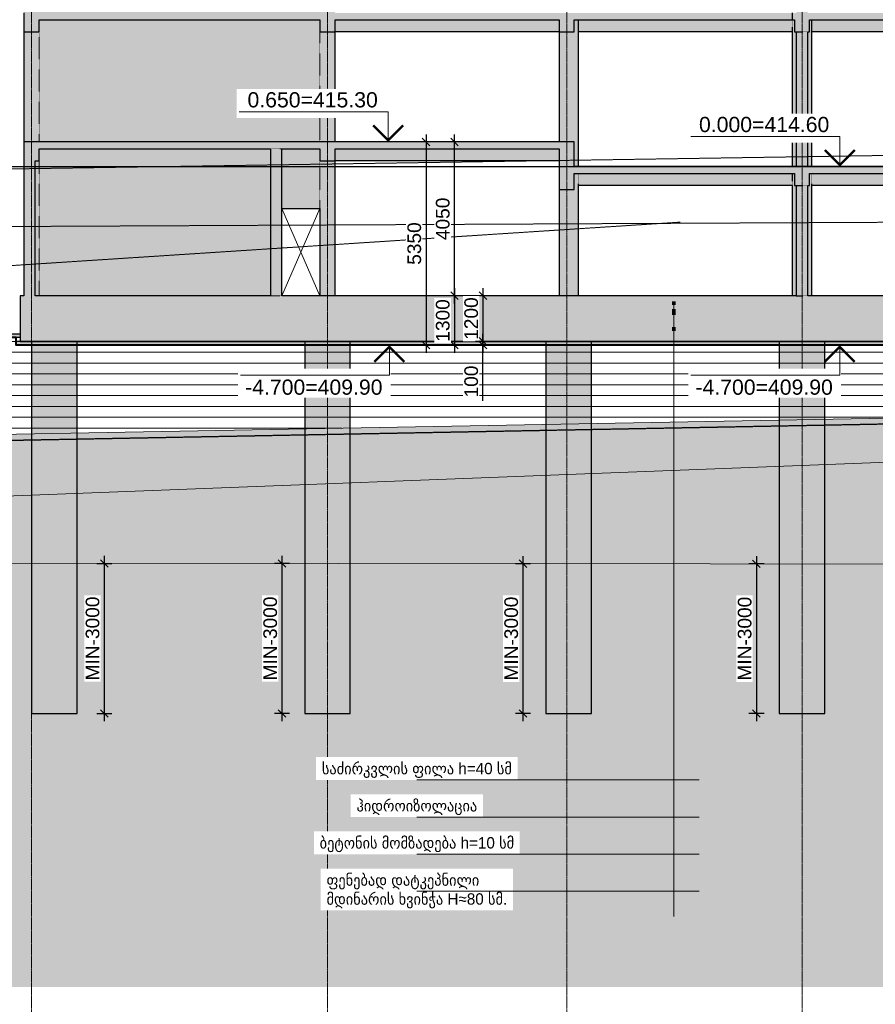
# Model space of a CAD drawing. Header units: millimetres. Extents: x -244621 to 957993, y -212233 to 286163.
# Tile 39 of 47: x 720829 to 743370, y -21307 to 4620. Entities that reach past the tile are written whole.
import ezdxf
from ezdxf.enums import TextEntityAlignment as Align

# ---------------------------------------------------------------- set-up
doc = ezdxf.new("R2010")
doc.units = ezdxf.units.MM
doc.set_wipeout_variables(frame=1)
for name, pattern in [('DASHED', [19.05, 12.7, -6.35]), ('Section-Section_Pit_A_B1$0$Grid Line', [22.225, 12.7, -3.175, 3.175, -3.175]), ('Section-Section_Pit_A_B1$0$Hidden 1_5', [2.2, 1.5, -0.7])]:
    doc.linetypes.add(name, pattern=pattern)
doc.layers.get('Defpoints').update_dxf_attribs({"color": 6})
for name, color, linetype, lineweight in [('S - Armireba Musha', 7, 'Continuous', 40), ('S - DIM', 7, 'Continuous', 5), ('S - HATCH', 252, 'Continuous', 5), ('S - LAIN', 7, 'Continuous', 5), ('S - LINE', 7, 'Continuous', 15), ('S - SLAB', 7, 'Continuous', 30), ('S - TEXT', 7, 'Continuous', 9), ('Section-Section_Pit_A_B1$0$A-200-M_WALL_EXT', 7, 'Continuous', 30), ('Section-Section_Pit_A_B1$0$A-200-M_WALL_PAT', 7, 'Continuous', 30), ('Section-Section_Pit_A_B1$0$A-200-MH_WALL', 7, 'Section-Section_Pit_A_B1$0$Hidden 1_5', 5), ('Section-Section_Pit_A_B1$0$A-230-H-FLOOR', 7, 'Continuous', 30), ('Section-Section_Pit_A_B1$0$A-230-M_FLOOR', 7, 'Continuous', 30), ('Section-Section_Pit_A_B1$0$A-325-M_DOOR', 7, 'Continuous', 5), ('Section-Section_Pit_A_B1$0$S-160-M_FOUND', 7, 'Continuous', 30), ('Section-Section_Pit_A_B1$0$S-280-M_COLUMN main', 7, 'Continuous', 30), ('Section-Section_Pit_A_B1$0$S-280-M_STRUCT_FRAME', 7, 'Continuous', 30), ('Section-Section_Pit_A_B1$0$S-280-M_STRUCT_FRAME 0', 7, 'Continuous', 30), ('Section-Section_Pit_A_B1$0$S-280-M_STRUCT_FRAME 4', 7, 'Section-Section_Pit_A_B1$0$Hidden 1_5', 5), ('Section-Section_Pit_A_B1$0$S-280-MH_COLUMN hid lin', 7, 'Section-Section_Pit_A_B1$0$Hidden 1_5', 30), ('Section-Section_Pit_A_B1$0$Z-030-M_GRID', 7, 'Continuous', 5)]:
    doc.layers.add(name, color=color, linetype=linetype, lineweight=lineweight)
doc.layers.add('S - WATER', color=7, linetype='DASHED', lineweight=20, true_color=0x0216de)
doc.styles.add('Cubicon', font='Cubicon.ttf')
doc.styles.get("Standard").update_dxf_attribs({"font": 'arial.ttf'})
doc.styles.add('Text_S2', font='Cubicon.ttf')
doc.dimstyles.new('CUB-M-100', dxfattribs={"dimscale": 100, "dimtxt": 1.8, "dimasz": 1.5, "dimexe": 1.5, "dimexo": 2, "dimgap": 1, "dimtad": 0, "dimdec": 0, "dimzin": 3, "dimdsep": 46, "dimtxsty": 'Cubicon', "dimblk": 'OBLIQUE', "dimcen": 1.5, "dimdle": 1, "dimazin": 2, "dimtfac": 0.75, "dimtdec": 0, "dimtmove": 0, "dimatfit": 3, "dimldrblk": 'SMALL', "dimfxl": 1, "dimtolj": 1, "dimtzin": 0, "dimlwd": -1, "dimlwe": -1, "dimarcsym": 0})
doc.dimstyles.new('SPDS 200', dxfattribs={"dimscale": 200, "dimtxt": 1.8, "dimasz": 1, "dimexe": 1, "dimexo": 0.625, "dimtad": 1, "dimdec": 0, "dimrnd": 0.001, "dimtxsty": 'Standard', "dimblk": 'OBLIQUE', "dimcen": 2.5, "dimdle": 1, "dimadec": 0, "dimazin": 2, "dimtfac": 0.75, "dimtdec": 0, "dimtmove": 1, "dimatfit": 3, "dimldrblk": 'OBLIQUE', "dimfxl": 1, "dimfxlon": 1, "dimtolj": 1, "dimarcsym": 0})

# ---------------------------------------------------------------- blocks, each defined once
blk = doc.blocks.new('Section-Section_Pit_A_B1$0$00_CUB_DR_XX ღიობი - B1_1000X2300_USED-3070146-Section_Pit_A_B1')
at = {"layer": 'Section-Section_Pit_A_B1$0$A-325-M_DOOR'}
for p, q in [((7600, -1100), (6600, -3400)), ((6600, -1100), (7600, -3400))]:
    blk.add_line(p, q, dxfattribs=at)
blk = doc.blocks.new('Section-Section_Pit_A_B1')
at = {"layer": 'Section-Section_Pit_A_B1$0$A-200-M_WALL_EXT', "true_color": 0xd8d8d8}
h = blk.add_hatch(color=254, dxfattribs=at)
h.paths.add_polyline_path([(100, -3400), (6300, -3400), (6300, 150), (100, 150), (100, -3358.2)])
h.paths.add_polyline_path([(7600, -3400), (8000, -3400), (8000, 150), (6600, 150), (6600, -1100), (7600, -1100), (7600, -3358.2)])
h.paths.add_polyline_path([(6300, 650), (8000, 650), (8000, 3550), (-200, 3550), (-200, 650), (4076.2, 650)])
h.paths.add_polyline_path([(200, 4050), (8000, 4050), (8000, 6800), (-200, 6800), (-200, 4050)])
h.paths.add_polyline_path([(5900, 7300), (8000, 7300), (8000, 10050), (-200, 10050), (-200, 7300), (4076.2, 7300)])
h.paths.add_polyline_path([(6450, 10550), (8000, 10550), (8000, 13300), (-200, 13300), (-200, 10550), (5900, 10550)])
h.paths.add_polyline_path([(200, 13800), (8000, 13800), (8000, 16550), (-200, 16550), (-200, 13800)])
h.paths.add_polyline_path([(-200, 17050), (8000, 17050), (8000, 19800), (-200, 19800)])
h.paths.add_polyline_path([(8000, 20300), (8000, 23050), (-200, 23050), (-200, 20300), (6450, 20300)])
h.paths.add_polyline_path([(4076.2, 23550), (8000, 23550), (8000, 26300), (-200, 26300), (-200, 23550), (520, 23550)])
h.paths.add_polyline_path([(200, 26800), (8000, 26800), (8000, 29550), (-200, 29550), (-200, 26800)])
h.paths.add_polyline_path([(8000, 30050), (8000, 31839.4), (-200, 31839.4), (-200, 30050), (6450, 30050)])
at = {"layer": 'Section-Section_Pit_A_B1$0$A-200-M_WALL_PAT', "true_color": 0xa4a4a4}
h = blk.add_hatch(color=253, dxfattribs=at)
h.paths.add_polyline_path([(20150, -3400), (20450, -3400), (20450, -500), (20150, -500), (20150, -3358.2)])
h.paths.add_polyline_path([(20450, 0), (20450, 3550), (20150, 3550), (20150, 0)])
h.paths.add_polyline_path([(20450, 4050), (20450, 6800), (20150, 6800), (20150, 4050)])
h.paths.add_polyline_path([(20150, 7300), (20450, 7300), (20450, 10050), (20150, 10050), (20150, 8519.2)])
h.paths.add_polyline_path([(20450, 10550), (20450, 13300), (20150, 13300), (20150, 10550)])
h.paths.add_polyline_path([(20450, 13800), (20450, 16550), (20150, 16550), (20150, 13800)])
h.paths.add_polyline_path([(20150, 17050), (20450, 17050), (20450, 19800), (20150, 19800), (20150, 17427.2)])
h.paths.add_polyline_path([(20150, 20300), (20450, 20300), (20450, 23050), (20150, 23050), (20150, 20396.6)])
h.paths.add_polyline_path([(20150, 23550), (20450, 23550), (20450, 26300), (20150, 26300)])
h.paths.add_polyline_path([(20150, 26800), (20450, 26800), (20450, 29550), (20150, 29550), (20150, 29304.6)])
h.paths.add_polyline_path([(20450, 30050), (20450, 31836.1), (20326.7, 31589.4), (20150, 31942.8), (20150, 30050)])
for points in [[(6600, -3400), (6600, 470), (6300, 470), (6300, -3400)], [(100, -3400), (100, 150), (-200, 150), (-200, -3400)]]:
    blk.add_hatch(color=253, dxfattribs=at).paths.add_polyline_path(points)
at = {"layer": 'Section-Section_Pit_A_B1$0$A-230-H-FLOOR', "true_color": 0xa4a4a4}
for points in [[(-200, 3870), (41600, 3870), (41600, 4050), (-200, 4050)], [(14300, 470), (14300, 650), (-200, 650), (-200, 470), (11188.5, 470)], [(25413.1, -180), (40800, -180), (40800, 0), (13900, 0), (13900, -180), (20450, -180)], [(41400, -4600), (41400, -3400), (-300, -3400), (-300, -4600), (40526.7, -4600)]]:
    blk.add_hatch(color=253, dxfattribs=at).paths.add_polyline_path(points)
at = {"layer": 'Section-Section_Pit_A_B1$0$S-280-M_COLUMN main', "true_color": 0xd8d8d8}
for points in [[(14400, 0), (14400, 3550), (13900, 3550), (13900, 650), (14300, 650), (14300, 0)], [(14400, -3400), (14400, -500), (14300, -500), (14300, -600), (13900, -600), (13900, -3400)], [(600, -14400), (600, -4600), (0, -4600), (0, -14400), (514.6, -14400)], [(600, -14400), (1200, -14400), (1200, -4600), (600, -4600), (600, -9296.9)], [(7800, -14400), (7800, -4600), (7200, -4600), (7200, -14400), (7714.6, -14400)], [(7800, -14400), (8400, -14400), (8400, -4600), (7800, -4600), (7800, -9296.9)], [(14150, -14400), (14150, -4600), (13550, -4600), (13550, -14400), (14064.6, -14400)], [(14150, -14400), (14750, -14400), (14750, -4600), (14150, -4600), (14150, -9296.9)], [(20300, -14400), (20300, -4600), (19700, -4600), (19700, -14400), (20214.6, -14400)], [(20300, -14400), (20900, -14400), (20900, -4600), (20300, -4600), (20300, -9296.9)]]:
    blk.add_hatch(color=254, dxfattribs=at).paths.add_polyline_path(points)
h = blk.add_hatch(color=254, dxfattribs=at)
h.paths.add_polyline_path([(20450, 0), (20550, 0), (20550, 3550), (20450, 3550), (20450, 2580.5)])
h.paths.add_polyline_path([(20100, 0), (20150, 0), (20150, 3550), (20050, 3550), (20050, 0)])
h = blk.add_hatch(color=254, dxfattribs=at)
h.paths.add_polyline_path([(20050, -3400), (20150, -3400), (20150, -500), (20050, -500), (20050, -3358.2)])
h.paths.add_polyline_path([(20550, -3400), (20550, -500), (20450, -500), (20450, -3400)])
at = {"layer": 'Section-Section_Pit_A_B1$0$S-280-M_STRUCT_FRAME 0', "true_color": 0xa4a4a4}
for points in [[(200, 3550), (200, 3870), (-200, 3870), (-200, 3550)], [(8000, 3550), (8000, 3870), (7600, 3870), (7600, 3550)], [(14300, 3550), (14300, 3870), (13900, 3870), (13900, 3550)], [(20100, 3550), (20500, 3550), (20500, 3870), (20100, 3870)], [(100, 150), (200, 150), (200, 470), (-200, 470), (-200, 150)], [(7600, 150), (8000, 150), (8000, 470), (7600, 470)], [(20100, -500), (20500, -500), (20500, -180), (20100, -180)]]:
    blk.add_hatch(color=253, dxfattribs=at).paths.add_polyline_path(points)
at = {"layer": 'Section-Section_Pit_A_B1$0$S-280-M_STRUCT_FRAME 0', "true_color": 0xd8d8d8}
for points in [[(4076.2, 3550), (7600, 3550), (7600, 3870), (200, 3870), (200, 3550), (520, 3550)], [(8000, 150), (13900, 150), (13900, 470), (8000, 470)]]:
    blk.add_hatch(color=254, dxfattribs=at).paths.add_polyline_path(points)
h = blk.add_hatch(color=254, dxfattribs=at)
h.paths.add_polyline_path([(26700, 3550), (32600, 3550), (32600, 3870), (26700, 3870)])
h.paths.add_polyline_path([(11188.5, 3550), (13900, 3550), (13900, 3870), (8000, 3870), (8000, 3550)])
h.paths.add_polyline_path([(41400, 3550), (41400, 3870), (40800, 3870), (40800, 3550)])
h.paths.add_polyline_path([(40400, 3550), (40400, 3870), (33000, 3870), (33000, 3550), (39637.7, 3550)])
h.paths.add_polyline_path([(14300, 3550), (20100, 3550), (20100, 3870), (14300, 3870)])
h.paths.add_polyline_path([(20500, 3550), (26300, 3550), (26300, 3870), (20500, 3870)])
h = blk.add_hatch(color=254, dxfattribs=at)
h.paths.add_polyline_path([(7600, 150), (7600, 470), (6600, 470), (6600, 150)])
h.paths.add_polyline_path([(200, 150), (6300, 150), (6300, 470), (200, 470)])
at = {"layer": 'Section-Section_Pit_A_B1$0$S-280-M_STRUCT_FRAME 0', "true_color": 0xa4a4a4}
h = blk.add_hatch(color=253, dxfattribs=at)
h.paths.add_polyline_path([(13900, -600), (14300, -600), (14300, -180), (13900, -180)])
h.paths.add_polyline_path([(13900, 0), (14300, 0), (14300, 470), (13900, 470)])
at = {"layer": 'Section-Section_Pit_A_B1$0$S-280-M_STRUCT_FRAME 0', "true_color": 0xd8d8d8}
h = blk.add_hatch(color=254, dxfattribs=at)
h.paths.add_polyline_path([(39637.7, -500), (40400, -500), (40400, -180), (33000, -180), (33000, -500), (36081.5, -500)])
h.paths.add_polyline_path([(14400, -500), (20100, -500), (20100, -180), (14300, -180), (14300, -500)])
h.paths.add_polyline_path([(32600, -500), (32600, -180), (26700, -180), (26700, -500), (32525.4, -500)])
h.paths.add_polyline_path([(20550, -500), (26300, -500), (26300, -180), (20500, -180), (20500, -500)])
at = {"layer": 'Section-Section_Pit_A_B1$0$A-200-M_WALL_EXT'}
for p, q in [((-200, 3550), (-200, 650)), ((8000, 650), (8000, 3550)), ((20150, 3550), (20150, 0)), ((20450, 0), (20450, 3550)), ((6300, 470), (6300, -3400)), ((6600, -3400), (6600, 470)), ((-200, 150), (-200, -3400)), ((100, -3400), (100, 150)), ((8000, -3400), (8000, 150)), ((20150, -500), (20150, -3400)), ((20450, -3400), (20450, -500)), ((6600, -1100), (7600, -1100)), ((7600, -1100), (7600, -3400))]:
    blk.add_line(p, q, dxfattribs=at)
at = {"layer": 'Section-Section_Pit_A_B1$0$A-200-MH_WALL'}
for p, q in [((200, 3550), (200, 650)), ((7600, 650), (7600, 3550)), ((200, 150), (200, -3400)), ((7600, -1100), (7600, 150)), ((6600, -3400), (6300, -3400))]:
    blk.add_line(p, q, dxfattribs=at)
at = {"layer": 'Section-Section_Pit_A_B1$0$A-230-M_FLOOR'}
for p, q in [((-200, 4050), (-200, 3870)), ((200, 3870), (7600, 3870)), ((8000, 3870), (13900, 3870)), ((14300, 3870), (20100, 3870)), ((20500, 3870), (26300, 3870)), ((14300, 650), (-200, 650)), ((-200, 650), (-200, 470)), ((14300, 470), (14300, 650)), ((200, 470), (6300, 470)), ((6600, 470), (7600, 470)), ((8000, 470), (13900, 470)), ((13900, 0), (13900, -180)), ((40800, 0), (20450, 0)), ((20150, 0), (14300, 0)), ((14300, -180), (20100, -180)), ((20500, -180), (26300, -180))]:
    blk.add_line(p, q, dxfattribs=at)
at = {"layer": 'Section-Section_Pit_A_B1$0$S-160-M_FOUND'}
for p, q in [((-200, -3400), (-300, -3400)), ((-300, -3400), (-300, -4600)), ((6300, -3400), (100, -3400)), ((20150, -3400), (6600, -3400)), ((40500, -3400), (20450, -3400)), ((-300, -4600), (41400, -4600))]:
    blk.add_line(p, q, dxfattribs=at)
at = {"layer": 'Section-Section_Pit_A_B1$0$S-280-M_COLUMN main'}
for p, q in [((13900, 3550), (13900, 650)), ((14400, 3550), (14400, 0)), ((20050, 0), (20050, 3550)), ((20550, 3550), (20550, 0)), ((14400, -500), (14400, -3400)), ((20050, -3400), (20050, -500)), ((20550, -500), (20550, -3400)), ((13900, -600), (13900, -3400)), ((0, -4600), (0, -14400)), ((1200, -14400), (1200, -4600)), ((7200, -4600), (7200, -14400)), ((8400, -14400), (8400, -4600)), ((13550, -4600), (13550, -14400)), ((14750, -14400), (14750, -4600)), ((19700, -4600), (19700, -14400)), ((20900, -14400), (20900, -4600)), ((0, -14400), (600, -14400)), ((600, -14400), (1200, -14400)), ((7200, -14400), (7800, -14400)), ((7800, -14400), (8400, -14400)), ((13550, -14400), (14150, -14400)), ((14150, -14400), (14750, -14400)), ((19700, -14400), (20300, -14400)), ((20300, -14400), (20900, -14400))]:
    blk.add_line(p, q, dxfattribs=at)
at = {"layer": 'Section-Section_Pit_A_B1$0$S-280-M_STRUCT_FRAME'}
for p, q in [((-200, 3870), (-200, 3550)), ((200, 3550), (200, 3870)), ((7600, 3870), (7600, 3550)), ((8000, 3550), (8000, 3870)), ((13900, 3870), (13900, 3550)), ((14300, 3550), (14300, 3870)), ((20100, 3870), (20100, 3550)), ((20500, 3550), (20500, 3870)), ((-200, 3550), (200, 3550)), ((7600, 3550), (8000, 3550)), ((13900, 3550), (14300, 3550)), ((20100, 3550), (20150, 3550)), ((20450, 3550), (20500, 3550)), ((-200, 470), (-200, 150)), ((200, 150), (200, 470)), ((7600, 470), (7600, 150)), ((8000, 150), (8000, 470)), ((13900, 470), (13900, 0)), ((14300, 0), (14300, 470)), ((100, 150), (200, 150)), ((7600, 150), (8000, 150)), ((13900, -180), (13900, -600)), ((14300, -600), (14300, -180)), ((20100, -180), (20100, -500)), ((20500, -500), (20500, -180)), ((20100, -500), (20150, -500)), ((20450, -500), (20500, -500)), ((13900, -600), (14300, -600))]:
    blk.add_line(p, q, dxfattribs=at)
at = {"layer": 'Section-Section_Pit_A_B1$0$S-280-M_STRUCT_FRAME 0'}
for p, q in [((13900, 3550), (8000, 3550)), ((20050, 3550), (14400, 3550)), ((26200, 3550), (20550, 3550)), ((13900, 150), (8000, 150)), ((20050, -500), (14400, -500)), ((26200, -500), (20550, -500))]:
    blk.add_line(p, q, dxfattribs=at)
at = {"layer": 'Section-Section_Pit_A_B1$0$S-280-M_STRUCT_FRAME 4'}
blk.add_line((6300, 470), (6600, 470), dxfattribs=at)
at = {"layer": 'Section-Section_Pit_A_B1$0$S-280-MH_COLUMN hid lin'}
for p, q in [((20050, 3870), (20050, 4050)), ((14400, 3870), (14400, 3550)), ((20050, 3550), (20050, 3870)), ((20550, 3870), (20550, 3550)), ((20150, 3550), (20450, 3550)), ((20450, 0), (20150, 0)), ((14400, -180), (14400, -500)), ((20050, -500), (20050, -180)), ((20550, -180), (20550, -500)), ((20150, -500), (20450, -500)), ((20150, -3400), (20450, -3400))]:
    blk.add_line(p, q, dxfattribs=at)
at = {"layer": 'Section-Section_Pit_A_B1$0$Z-030-M_GRID', "linetype": 'Section-Section_Pit_A_B1$0$Grid Line'}
for p, q in [((0, -40000), (0, 33300)), ((7800, -40000), (7800, 33300)), ((14100, -40000), (14100, 33300)), ((20300, -40000), (20300, 33300))]:
    blk.add_line(p, q, dxfattribs=at)
at = {"layer": 'Section-Section_Pit_A_B1$0$A-325-M_DOOR'}
blk.add_blockref('Section-Section_Pit_A_B1$0$00_CUB_DR_XX ღიობი - B1_1000X2300_USED-3070146-Section_Pit_A_B1', (0, 0), dxfattribs=at)
blk = doc.blocks.new('*U50')
at = {"color": 0, "linetype": 'ByBlock', "lineweight": -2}
blk.add_line((-3, 0), (-11.03, 0), dxfattribs=at)
blk.add_lwpolyline([(-8.03, 0), (-8.03, 5), (-32.87, 5)], dxfattribs=at)
at = {"color": 0, "linetype": 'ByBlock', "lineweight": -2, "const_width": 0.4}
blk.add_lwpolyline([(-5.53, 2.78), (-8.03, 0.28), (-10.53, 2.78)], dxfattribs=at)
at = {"color": 0, "linetype": 'ByBlock', "lineweight": -2, "oblique": 15}
for tag, p in [('ОТМЕТКА', (-20.6, 7.02)), ('НТЕКСТ', (-19.28, 2.5))]:
    blk.add_attdef(tag, text='', height=3, dxfattribs=at).set_placement(p, align=Align.MIDDLE_CENTER)
blk = doc.blocks.new('*U16')
at = {"color": 0, "linetype": 'ByBlock', "lineweight": -2}
blk.add_line((-3, 0), (-11.03, 0), dxfattribs=at)
blk.add_lwpolyline([(-8.03, 0), (-8.03, -5), (-32.87, -5)], dxfattribs=at)
at = {"color": 0, "linetype": 'ByBlock', "lineweight": -2, "const_width": 0.4}
blk.add_lwpolyline([(-5.53, -2.78), (-8.03, -0.28), (-10.53, -2.78)], dxfattribs=at)
at = {"color": 0, "linetype": 'ByBlock', "lineweight": -2, "oblique": 15}
for tag, p in [('НТЕКСТ', (-19.28, 0.5)), ('ОТМЕТКА', (-20.6, -6.98))]:
    blk.add_attdef(tag, text='', height=3, dxfattribs=at).set_placement(p, align=Align.MIDDLE_CENTER)
blk = doc.blocks.new('_Oblique')
at = {"color": 0, "linetype": 'ByBlock', "lineweight": -2}
blk.add_line((-0.5, -0.5), (0.5, 0.5), dxfattribs=at)
blk = doc.blocks.new('*D163')
at = {"layer": 'Defpoints', "color": 0, "transparency": 16777216}
for p in [(732684, -2650), (732684, -3950)]:
    blk.add_point(p, dxfattribs=at)
at = {"layer": 'S - DIM', "color": 0, "lineweight": -2, "transparency": 16777216}
for p, q in [((732284, -2450), (732284, -4150)), ((732484, -2650), (732084, -2650)), ((732484, -3950), (732084, -3950))]:
    blk.add_line(p, q, dxfattribs=at)
at = {"layer": 'S - DIM', "color": 0, "lineweight": -2, "transparency": 16777216, "xscale": 200, "yscale": 200, "zscale": 200}
for p, rotation in [((732284, -2650), 90), ((732284, -3950), 270)]:
    blk.add_blockref('_Oblique', p, dxfattribs=dict(at, rotation=rotation))
at = {"layer": 'S - DIM', "color": 0, "transparency": 16777216, "insert": (731975, -3300), "char_height": 360, "attachment_point": 5, "rotation": 90, "bg_fill": 3, "box_fill_scale": 1.1, "bg_fill_color": 256, "bg_fill_true_color": 13158600, "bg_fill_transparency": 0}
blk.add_mtext('\\A1;1300', dxfattribs=at)
at = {"layer": 'Defpoints', "color": 0, "transparency": 16777216}
blk.add_point((732284, -3950), dxfattribs=at)
blk = doc.blocks.new('*D164')
at = {"layer": 'Defpoints', "color": 0, "transparency": 16777216}
for p in [(732684, 1400), (731534, -3950), (732684, -3950)]:
    blk.add_point(p, dxfattribs=at)
at = {"layer": 'S - DIM', "color": 0, "lineweight": -2, "transparency": 16777216}
for p, q in [((731534, 1600), (731534, -4150)), ((731734, 1400), (731334, 1400)), ((731734, -3950), (731334, -3950))]:
    blk.add_line(p, q, dxfattribs=at)
at = {"layer": 'S - DIM', "color": 0, "lineweight": -2, "transparency": 16777216, "xscale": 200, "yscale": 200, "zscale": 200}
for p, rotation in [((731534, 1400), 90), ((731534, -3950), 270)]:
    blk.add_blockref('_Oblique', p, dxfattribs=dict(at, rotation=rotation))
at = {"layer": 'S - DIM', "color": 0, "transparency": 16777216, "insert": (731225, -1275), "char_height": 360, "attachment_point": 5, "rotation": 90, "bg_fill": 3, "box_fill_scale": 1.1, "bg_fill_color": 256, "bg_fill_true_color": 13158600, "bg_fill_transparency": 0}
blk.add_mtext('\\A1;5350', dxfattribs=at)
blk = doc.blocks.new('*D165')
at = {"layer": 'Defpoints', "color": 0, "transparency": 16777216}
for p in [(732284, 1400), (732684, 1400), (732684, -2650)]:
    blk.add_point(p, dxfattribs=at)
at = {"layer": 'S - DIM', "color": 0, "lineweight": -2, "transparency": 16777216}
for p, q in [((732284, -2850), (732284, 1600)), ((732484, 1400), (732084, 1400)), ((732484, -2650), (732084, -2650))]:
    blk.add_line(p, q, dxfattribs=at)
at = {"layer": 'S - DIM', "color": 0, "lineweight": -2, "transparency": 16777216, "xscale": 200, "yscale": 200, "zscale": 200}
for p, rotation in [((732284, 1400), 90), ((732284, -2650), 270)]:
    blk.add_blockref('_Oblique', p, dxfattribs=dict(at, rotation=rotation))
at = {"layer": 'S - DIM', "color": 0, "transparency": 16777216, "insert": (731975, -625), "char_height": 360, "attachment_point": 5, "rotation": 90, "bg_fill": 3, "box_fill_scale": 1.1, "bg_fill_color": 256, "bg_fill_true_color": 13158600, "bg_fill_transparency": 0}
blk.add_mtext('\\A1;4050', dxfattribs=at)
blk = doc.blocks.new('*D161')
at = {"layer": 'Defpoints', "color": 0, "transparency": 16777216}
for p in [(733434, -2650), (733434, -3850)]:
    blk.add_point(p, dxfattribs=at)
at = {"layer": 'S - DIM', "color": 0, "lineweight": -2, "transparency": 16777216}
for p, q in [((733034, -2450), (733034, -4050)), ((733234, -2650), (732834, -2650)), ((733234, -3850), (732834, -3850))]:
    blk.add_line(p, q, dxfattribs=at)
at = {"layer": 'S - DIM', "color": 0, "transparency": 16777216, "insert": (732725, -3250), "char_height": 360, "attachment_point": 5, "rotation": 90, "bg_fill": 3, "box_fill_scale": 1.1, "bg_fill_color": 256, "bg_fill_true_color": 13158600, "bg_fill_transparency": 0}
blk.add_mtext('\\A1;1200', dxfattribs=at)
at = {"layer": 'Defpoints', "color": 0, "transparency": 16777216}
blk.add_point((733034, -3850), dxfattribs=at)
at = {"layer": 'S - DIM', "color": 0, "lineweight": -2, "transparency": 16777216, "xscale": 200, "yscale": 200, "zscale": 200}
for p, rotation in [((733034, -2650), 90), ((733034, -3850), 270)]:
    blk.add_blockref('_Oblique', p, dxfattribs=dict(at, rotation=rotation))
blk = doc.blocks.new('*D162')
at = {"layer": 'Defpoints', "color": 0, "transparency": 16777216}
for p in [(733034, -3850), (733434, -3850), (733434, -3950)]:
    blk.add_point(p, dxfattribs=at)
at = {"layer": 'S - DIM', "color": 0, "lineweight": -2, "transparency": 16777216}
for p, q in [((733234, -3850), (732834, -3850)), ((733034, -3850), (733034, -3650)), ((733034, -3950), (733034, -3850)), ((733034, -3950), (733034, -3850)), ((733234, -3950), (732834, -3950)), ((733034, -3950), (733034, -4150)), ((733034, -5414), (733034, -3950))]:
    blk.add_line(p, q, dxfattribs=at)
at = {"layer": 'S - DIM', "color": 0, "lineweight": -2, "transparency": 16777216, "xscale": 200, "yscale": 200, "zscale": 200}
for p, rotation in [((733034, -3850), 270), ((733034, -3950), 90)]:
    blk.add_blockref('_Oblique', p, dxfattribs=dict(at, rotation=rotation))
at = {"layer": 'S - DIM', "color": 0, "transparency": 16777216, "insert": (732725, -4908), "char_height": 360, "attachment_point": 5, "rotation": 90, "bg_fill": 3, "box_fill_scale": 1.1, "bg_fill_color": 256, "bg_fill_true_color": 13158600, "bg_fill_transparency": 0}
blk.add_mtext('\\A1;100', dxfattribs=at)
blk = doc.blocks.new('*D228')
at = {"layer": 'Defpoints', "color": 0, "transparency": 16777216}
for p in [(728339, -9699), (727739, -13650), (728339, -13650)]:
    blk.add_point(p, dxfattribs=at)
at = {"layer": 'S - DIM', "color": 0, "lineweight": -2, "transparency": 16777216}
for p, q in [((727739, -9499), (727739, -13850)), ((727939, -9699), (727539, -9699)), ((727939, -13650), (727539, -13650))]:
    blk.add_line(p, q, dxfattribs=at)
at = {"layer": 'S - DIM', "color": 0, "lineweight": -2, "transparency": 16777216, "xscale": 200, "yscale": 200, "zscale": 200}
for p, rotation in [((727739, -9699), 90), ((727739, -13650), 270)]:
    blk.add_blockref('_Oblique', p, dxfattribs=dict(at, rotation=rotation))
at = {"layer": 'S - DIM', "color": 0, "transparency": 16777216, "insert": (727430, -11674), "char_height": 360, "attachment_point": 5, "rotation": 90, "bg_fill": 3, "box_fill_scale": 1.1, "bg_fill_color": 256, "bg_fill_true_color": 13158600, "bg_fill_transparency": 0}
blk.add_mtext('\\A1;MIN-3000', dxfattribs=at)
blk = doc.blocks.new('*D229')
at = {"layer": 'Defpoints', "color": 0, "transparency": 16777216}
for p in [(722338, -9699), (722339, -13650), (723058, -13650)]:
    blk.add_point(p, dxfattribs=at)
at = {"layer": 'S - DIM', "color": 0, "lineweight": -2, "transparency": 16777216}
for p, q in [((723058, -9499), (723058, -13850)), ((722858, -9699), (723258, -9699)), ((722858, -13650), (723258, -13650))]:
    blk.add_line(p, q, dxfattribs=at)
at = {"layer": 'S - DIM', "color": 0, "lineweight": -2, "transparency": 16777216, "xscale": 200, "yscale": 200, "zscale": 200}
for p, rotation in [((723058, -9699), 90), ((723058, -13650), 270)]:
    blk.add_blockref('_Oblique', p, dxfattribs=dict(at, rotation=rotation))
at = {"layer": 'S - DIM', "color": 0, "transparency": 16777216, "insert": (722749, -11674), "char_height": 360, "attachment_point": 5, "rotation": 90, "bg_fill": 3, "box_fill_scale": 1.1, "bg_fill_color": 256, "bg_fill_true_color": 13158600, "bg_fill_transparency": 0}
blk.add_mtext('\\A1;MIN-3000', dxfattribs=at)
blk = doc.blocks.new('*D230')
at = {"layer": 'Defpoints', "color": 0, "transparency": 16777216}
for p in [(734689, -9704), (734088, -13650), (734689, -13650)]:
    blk.add_point(p, dxfattribs=at)
at = {"layer": 'S - DIM', "color": 0, "lineweight": -2, "transparency": 16777216}
for p, q in [((734088, -9504), (734088, -13850)), ((734288, -9704), (733888, -9704)), ((734288, -13650), (733888, -13650))]:
    blk.add_line(p, q, dxfattribs=at)
at = {"layer": 'S - DIM', "color": 0, "lineweight": -2, "transparency": 16777216, "xscale": 200, "yscale": 200, "zscale": 200}
for p, rotation in [((734088, -9704), 90), ((734088, -13650), 270)]:
    blk.add_blockref('_Oblique', p, dxfattribs=dict(at, rotation=rotation))
at = {"layer": 'S - DIM', "color": 0, "transparency": 16777216, "insert": (733779, -11677), "char_height": 360, "attachment_point": 5, "rotation": 90, "bg_fill": 3, "box_fill_scale": 1.1, "bg_fill_color": 256, "bg_fill_true_color": 13158600, "bg_fill_transparency": 0}
blk.add_mtext('\\A1;MIN-3000', dxfattribs=at)
blk = doc.blocks.new('*D231')
at = {"layer": 'Defpoints', "color": 0, "transparency": 16777216}
for p in [(740839, -9709), (740238, -13650), (740839, -13650)]:
    blk.add_point(p, dxfattribs=at)
at = {"layer": 'S - DIM', "color": 0, "lineweight": -2, "transparency": 16777216}
for p, q in [((740238, -9509), (740238, -13850)), ((740438, -9709), (740038, -9709)), ((740438, -13650), (740038, -13650))]:
    blk.add_line(p, q, dxfattribs=at)
at = {"layer": 'S - DIM', "color": 0, "lineweight": -2, "transparency": 16777216, "xscale": 200, "yscale": 200, "zscale": 200}
for p, rotation in [((740238, -9709), 90), ((740238, -13650), 270)]:
    blk.add_blockref('_Oblique', p, dxfattribs=dict(at, rotation=rotation))
at = {"layer": 'S - DIM', "color": 0, "transparency": 16777216, "insert": (739929, -11679), "char_height": 360, "attachment_point": 5, "rotation": 90, "bg_fill": 3, "box_fill_scale": 1.1, "bg_fill_color": 256, "bg_fill_true_color": 13158600, "bg_fill_transparency": 0}
blk.add_mtext('\\A1;MIN-3000', dxfattribs=at)

msp = doc.modelspace()

# ---------------------------------------------------------------- hatches: boundary and pattern name
at = {"layer": 'S - HATCH', "transparency": 33554516}
h = msp.add_hatch(dxfattribs=at)
h.set_pattern_fill('ANSI31', color=256, scale=90, angle=135)
h.set_pattern_definition([(180, (17596.27, 150), (-3e-14, -285.75), [])])
h.paths.add_polyline_path([(704158.7, -3750), (703698.4, -2952.7), (690132.9, -3833.4), (690132.9, -6858.7), (778116, -5236.5), (778116, -548.1), (765072, -601.4), (763138.7, -3950), (720738.7, -3950), (720738.7, -3750), (718777.3, -3750), (718377.3, -3350), (707200.1, -3350), (706800.1, -3750)])
at = {"layer": 'S - HATCH'}
h = msp.add_hatch(dxfattribs=at)
h.set_pattern_fill('AR-CONC', color=0)
h.paths.add_polyline_path([(720838.7, -3750), (718777.3, -3750), (718377.3, -3350), (707200.1, -3350), (706800.1, -3750), (704758.7, -3750), (704658.7, -3750), (704658.7, -3650), (704758.7, -3650), (706758.7, -3650), (707158.7, -3250), (718418.7, -3250), (718818.7, -3650), (720838.7, -3650)])
h = msp.add_hatch(dxfattribs=at)
h.set_pattern_fill('AR-CONC', color=0)
h.set_pattern_definition([(50, (631145.92, -10697.81), (182.18467, -15.93909), [19.05, -209.55]), (355, (631145.92, -10697.8), (-35.24342, 191.05685), [15.24, -167.64058]), (100.45144, (631161.1, -10699.14), (146.94125, 175.11775), [16.19, -178.09024]), (46.1842, (631145.92, -10647), (271.07904, -42.04233), [28.575, -314.325]), (96.63556, (631168.5, -10650.5), (237.40413, 247.4261), [24.285, -267.1356]), (351.18415, (631145.92, -10647), (237.40413, 247.4261), [22.85997, -251.45973]), (21, (631171.32, -10659.71), (151.61439, -102.2652), [19.05, -209.55]), (326, (631171.32, -10659.7), (61.80203, 184.18797), [15.24, -167.64]), (71.45144, (631183.95, -10668.23), (213.41642, 81.92277), [16.19, -178.08994]), (37.5, (631145.917, -10697.81), (3.088603, 84.55504), [0, -165.608, 0, -170.18, 0, -168.275]), (7.5, (631145.92, -10697.81), (66.81966, 100.180575), [0, -97.028, 0, -161.798, 0, -64.135]), (327.5, (631089.275, -10697.81), (135.590595, -5.728744), [0, -63.5, 0, -198.12, 0, -262.89]), (317.5, (631063.87, -10697.81), (148.12918, 25.42649), [0, -82.55, 0, -131.572, 0, -186.69])])
h.paths.add_polyline_path([(720738.7, -3850), (720738.7, -3950), (762638.7, -3950), (762638.7, -3850)])
h = msp.add_hatch(dxfattribs=at)
h.set_pattern_fill('ANSI33', color=256, scale=60)
h.set_pattern_definition([(45, (17596.27, 150), (-269.40768, 269.40768), []), (45, (17865.68, 150), (-269.40768, 269.40768), [190.5, -95.25])])
h.paths.add_polyline_path([(752129.6, -6708.3), (778116, -6152), (778116, -5236.5), (690132.9, -6858.7), (690132.9, -9191), (707905.5, -8408.8)])
h = msp.add_hatch(dxfattribs=at)
h.set_pattern_fill('GRAVEL', color=256, scale=53.552945, angle=180, style=0)
h.set_pattern_definition([(48.012787, (16616.89, -1210.24), (10881.958416, 12242.203217), [183.002, -18117.2203]), (4.969741, (16739.316, -1074.22), (-16322.937617, -1360.2448794), [314.037, -31089.6528]), (312.510447, (17052.17, -1047.015), (-13602.448025, 14962.692816), [221.4315, -21921.7496]), (87.273689, (17582.67, -706.954), (-1360.244805, -27204.8960386), [285.9751, -28311.5341]), (112.833654, (17596.27, -421.3), (6801.22401, -16322.937623), [280.4213, -27761.7437]), (177.273689, (17487.45, -162.856), (27204.8960386, -1360.244805), [285.9751, -28311.5341]), (217.6942405, (17201.8, -149.254), (17683.1824244, 13602.4480204), [378.1875, -37440.5322]), (252.255328, (16902.545, -380.495), (-9521.713616, -29925.3856418), [357.048, -35347.7587]), (301.429566, (16793.726, -720.557), (10881.958417, -17683.182424), [286.9436, -28407.452]), (355.236358, (16943.35, -965.4), (-14962.692821, 1360.244804), [327.5905, -16051.926]), (42.397438, (17269.81, -992.606), (16322.9376227, 14962.6928219), [423.6455, -41940.938]), (318.814075, (16236.03, -693.35), (9521.713613, -8161.468812), [144.5954, -14315.0052]), (351.469234, (16344.845, -788.57), (-17683.1824257, 2720.489601), [275.0918, -27234.1568]), (45, (16616.9, -829.4), (4e-13, 1360.2448), [192.3672, -1731.3095]), (23.19859, (16712.11, -992.6), (-6801.22401, -2720.489603), [103.5935, -10255.7223]), (111.80141, (16807.33, -951.8), (1360.2448, -4080.734406), [146.5024, -7178.64]), (210.963757, (16752.92, -815.77), (-4080.734406, -2720.489604), [237.9463, -7693.5757]), (341.56505, (16548.9, -938.2), (-2720.4896, 1360.2448), [172.0587, -4129.413]), (196.38954, (17596.27, -951.8), (-13602.448019, -4080.734406), [241.0354, -23862.564]), (250.346176, (17365.03, -1019.81), (5440.979208, 14962.692821), [202.2154, -20019.2774]), (113.19859, (16548.88, -1210.24), (2720.489603, -6801.22401), [207.1857, -10152.13]), (163.61046, (16467.27, -1019.81), (13602.44802, -4080.734405), [241.0354, -23862.564]), (159.443955, (17596.27, -108.45), (6801.22401, -2720.489604), [232.4386, -11389.498]), (114.77514, (17378.63, -26.83), (6801.224018, -14962.692818), [194.7571, -19280.9845]), (246.80141, (16535.28, 150), (-2720.489603, -6801.22401), [207.1857, -10152.13]), (197.354025, (16453.665, -40.434), (17683.182425, 5440.979209), [228.0192, -22573.8387]), (249.443955, (17201.8, 150), (2720.489604, 6801.22401), [116.2193, -11505.7174]), (281.309932, (16616.9, 150), (1360.2448, -5440.97921), [69.359, -6866.556]), (345.963757, (16630.5, 82), (-4080.7344, 1360.2448), [280.4213, -5328.0117]), (6.009006, (16902.545, 13.976), (-13602.448019, -1360.2448026), [259.8748, -25727.5657]), (123.69007, (16752.9, -693.35), (1360.2448, -2720.4896), [196.1772, -4708.2552]), (173.1572266, (16644.1, -530.12), (-23124.161633, 2720.4896027), [342.5015, -33907.5875]), (240.945396, (16304.04, -489.32), (5440.979208, 9521.713613), [140.0454, -13864.532]), (270, (16236, -611.7), (1360.2448, -1360.2448), [81.6147, -1278.63]), (300.256437, (16929.75, -26.83), (-5440.979207, 9521.713614), [188.9706, -18708.154]), (228.012788, (17024.97, -190.06), (-10881.958416, -12242.203217), [366.0038, -17934.2184]), (180, (16780.1, -462.1), (-1360.2448, -1360.2448), [353.6636, -1006.5812]), (145.304846, (16426.46, -462.11), (-13602.448025, 9521.713606), [215.0737, -21292.285]), (74.054604, (16249.63, -339.69), (1360.2448, 5440.97921), [198.0544, -9704.6773]), (27.645975, (16304.04, -149.254), (25844.6512377, 13602.4480176), [322.4664, -31924.2303]), (355.426079, (16589.69, 0.373), (17683.182425, -1360.244802), [341.148, -33773.618])])
h.paths.add_polyline_path([(778116, -6152), (752129.6, -6708.3), (707905.5, -8408.8), (690132.9, -9191), (690132.9, -9667.9), (778116, -9739.1)])
h = msp.add_hatch(dxfattribs=at)
h.set_pattern_fill('AR-HBONE', color=256, scale=4)
h.set_pattern_definition([(45, (17596.27, 150), (0, 574.7364), [1219.2, -406.4]), (135, (17883.64, 437.37), (6e-14, 574.7364), [1219.2, -406.4])])
h.paths.add_polyline_path([(778116, -9739.1), (690132.9, -9667.9), (690132.9, -20850), (778116, -20850)])

# ---------------------------------------------------------------- linework, layer by layer
at = {"layer": 'S - Armireba Musha'}
msp.add_lwpolyline([(766223.6, 1393.2), (763138.7, -3950), (720738.7, -3950), (720738.7, -3750), (718777.3, -3750), (718377.3, -3350), (707200.1, -3350), (706800.1, -3750), (704158.7, -3750), (701763, 399.4)], dxfattribs=at)
at = {"layer": 'S - LAIN', "linetype": 'DASHED', "lineweight": 0}
for points in [[(701763, 399.4), (766223.6, 1393.2)], [(702521.2, -913.8), (765066.4, -611.2)], [(703698.4, -2952.7), (738226.3, -711.2)]]:
    msp.add_lwpolyline(points, dxfattribs=at)
at = {"layer": 'S - LAIN'}
for points in [[(778116, -5236.5), (690132.9, -6858.7)], [(690132.9, -9191), (707905.5, -8408.8), (752129.6, -6708.3), (778116, -6152)], [(690132.9, -9667.9), (778116, -9739.1)]]:
    msp.add_lwpolyline(points, dxfattribs=at)
at = {"layer": 'S - SLAB'}
for points in [[(720838.7, -3750), (718777.3, -3750), (718377.3, -3350), (707200.1, -3350), (706800.1, -3750), (704758.7, -3750), (704658.7, -3750), (704658.7, -3650), (704758.7, -3650), (706758.7, -3650), (707158.7, -3250), (718418.7, -3250), (718818.7, -3650), (720838.7, -3650)], [(720738.7, -3850), (720738.7, -3950), (762638.7, -3950), (762638.7, -3850), (720738.7, -3850)]]:
    msp.add_lwpolyline(points, close=True, dxfattribs=at)
at = {"layer": 'S - TEXT'}
for points in [[(738061.6, -15397.1), (738728.3, -15397.1)], [(738061.6, -16375.9), (738728.3, -16375.9)], [(738061.6, -17352.6), (738728.3, -17352.6)], [(738061.6, -18331.4), (738728.3, -18331.4)], [(738061.6, -18331.4), (738061.6, -18998.1)]]:
    msp.add_lwpolyline(points, dxfattribs=at)
at = {"layer": 'S - WATER', "lineweight": 30}
msp.add_lwpolyline([(690151.9, -7023.5), (778110.3, -5377.1)], dxfattribs=at)

# ---------------------------------------------------------------- block references
at = {"layer": 'S - LINE'}
msp.add_blockref('Section-Section_Pit_A_B1', (721138.7, 750), dxfattribs=at)

# ---------------------------------------------------------------- next in the draw order: texts
at = {"layer": 'S - TEXT', "char_height": 300, "attachment_point": 5, "rotation": 360, "style": 'Text_S2', "bg_fill": 3, "box_fill_scale": 1.5, "bg_fill_color": 256, "bg_fill_transparency": 0}
for s, insert in [('\\pxql;საძირკვლის ფილა h=40 სმ', (731292.3, -15147.1)), ('\\pxql;ჰიდროიზოლაცია', (731292.3, -16125.9)), ('\\pxql;ბეტონის მომზადება h=10 სმ', (731292.3, -17102.6)), ('\\A1;\\pxql;ფენებად დატკეპნილი \\Pმდინარის ხვინჭა H≈80 სმ.', (731292.3, -18331.4))]:
    msp.add_mtext(s, dxfattribs=dict(at, insert=insert))

# ---------------------------------------------------------------- next in the draw order: dimensions: what is measured, and where the dimension line sits
at = {"layer": 'S - DIM'}
dim = msp.add_linear_dim(base=(732283.7, -3950), p1=(732683.7, -2650), p2=(732683.7, -3950), angle=270, dimstyle='SPDS 200', override={"dimtfill": 1}, dxfattribs=at)
dim.commit()
dim.dimension.update_dxf_attribs({"geometry": '*D163', "text_midpoint": (731974.8, -3300)})
for base, p1, p2, picture, middle in [((723058, -13650), (722338.3, -9698.8), (722338.7, -13650), '*D229', (722749, -11674.4)), ((727738.7, -13650), (728339.1, -9698.8), (728338.7, -13650), '*D228', (727429.8, -11674.4)), ((740238.3, -13650), (740838.7, -9708.9), (740838.7, -13650), '*D231', (739929.4, -11679.5))]:
    dim = msp.add_linear_dim(base=base, p1=p1, p2=p2, angle=270, text='MIN-3000', dimstyle='SPDS 200', override={"dimtfill": 1}, dxfattribs=at)
    dim.commit()
    dim.dimension.update_dxf_attribs({"geometry": picture, "text_midpoint": middle})

# ---------------------------------------------------------------- next in the draw order: wipeouts: each hides what was drawn before it
at = {"color": 7, "true_color": 0xffffff}
for points in [[(726548.9, 2795.7), (730569.7, 2795.7), (730569.7, 2030.5), (726548.9, 2030.5)], [(738443.3, 2145.7), (742464.1, 2145.7), (742464.1, 1380.5), (738443.3, 1380.5)], [(726579.7, -4570.4), (730600.5, -4570.4), (730600.5, -5335.6), (726579.7, -5335.6)], [(738443.3, -4570.4), (742464.1, -4570.4), (742464.1, -5335.6), (738443.3, -5335.6)]]:
    msp.add_wipeout(points, dxfattribs=at).dxf.layer = 'S - LINE'

# ---------------------------------------------------------------- next in the draw order: block references
at = {"layer": 'S - TEXT'}
ref = msp.add_blockref('*U50', (743702.3, 750), dxfattribs=dict(at, xscale=158.0799999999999, yscale=158.0799999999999, zscale=158.0799999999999))
ref.add_attrib('ОТМЕТКА', '0.000=414.60', dxfattribs={"layer": '0', "color": 0, "linetype": 'ByBlock', "lineweight": -2, "height": 400}).set_placement((740441, 1860.7), align=Align.MIDDLE_CENTER)
ref = msp.add_blockref('*U16', (743702.3, -3950), dxfattribs=dict(at, xscale=158.0799999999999, yscale=158.0799999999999, zscale=158.0799999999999))
ref.add_attrib('ОТМЕТКА', '-4.700=409.90', dxfattribs={"layer": '0', "color": 0, "linetype": 'ByBlock', "lineweight": -2, "height": 400}).set_placement((740441, -5055.5), align=Align.MIDDLE_CENTER)

# ---------------------------------------------------------------- next in the draw order: dimensions: what is measured, and where the dimension line sits
at = {"layer": 'S - DIM'}
dim = msp.add_linear_dim(base=(731533.7, -3950), p1=(732683.7, 1400), p2=(732683.7, -3950), angle=270, dimstyle='SPDS 200', override={"dimtfill": 1}, dxfattribs=at)
dim.commit()
dim.dimension.update_dxf_attribs({"geometry": '*D164', "text_midpoint": (731224.8, -1275)})

# ---------------------------------------------------------------- next in the draw order: block references
at = {"layer": 'S - TEXT'}
ref = msp.add_blockref('*U50', (731807.9, 1400), dxfattribs=dict(at, xscale=158.0799999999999, yscale=158.0799999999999, zscale=158.0799999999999))
ref.add_attrib('ОТМЕТКА', '0.650=415.30', dxfattribs={"layer": '0', "color": 0, "linetype": 'ByBlock', "lineweight": -2, "height": 400}).set_placement((728546.7, 2510.7), align=Align.MIDDLE_CENTER)
ref = msp.add_blockref('*U16', (731838.7, -3950), dxfattribs=dict(at, xscale=158.0799999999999, yscale=158.0799999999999, zscale=158.0799999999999))
ref.add_attrib('ОТМЕТКА', '-4.700=409.90', dxfattribs={"layer": '0', "color": 0, "linetype": 'ByBlock', "lineweight": -2, "height": 400}).set_placement((728577.5, -5055.5), align=Align.MIDDLE_CENTER)

# ---------------------------------------------------------------- next in the draw order: dimensions: what is measured, and where the dimension line sits
at = {"layer": 'S - DIM'}
dim = msp.add_linear_dim(base=(732283.7, 1400), p1=(732683.7, -2650), p2=(732683.7, 1400), angle=90, dimstyle='SPDS 200', override={"dimtfill": 1}, dxfattribs=at)
dim.commit()
dim.dimension.update_dxf_attribs({"geometry": '*D165', "text_midpoint": (731974.9, -625)})

# ---------------------------------------------------------------- next in the draw order: linework, layer by layer
at = {"layer": 'Defpoints'}
msp.add_lwpolyline([(327252.1, 750), (957993, 750)], dxfattribs=at)

# ---------------------------------------------------------------- next in the draw order: dimensions: what is measured, and where the dimension line sits
at = {"layer": 'S - DIM'}
dim = msp.add_linear_dim(base=(733033.7, -3850), p1=(733433.7, -2650), p2=(733433.7, -3850), angle=270, dimstyle='SPDS 200', override={"dimtfill": 1}, dxfattribs=at)
dim.commit()
dim.dimension.update_dxf_attribs({"geometry": '*D161', "text_midpoint": (733033.7, -3250), "dimtype": 160})

# ---------------------------------------------------------------- next in the draw order: dimensions: what is measured, and where the dimension line sits
dim = msp.add_linear_dim(base=(733033.7, -3850), p1=(733433.7, -3950), p2=(733433.7, -3850), angle=90, dimstyle='SPDS 200', override={"dimtfill": 1}, dxfattribs=at)
dim.commit()
dim.dimension.update_dxf_attribs({"geometry": '*D162', "text_midpoint": (733033.7, -4908.5), "dimtype": 160})

# ---------------------------------------------------------------- next in the draw order: leaders
at = {"layer": 'S - TEXT'}
for points in [[(738061.5, -2843.4), (738061.6, -15397.1), (731292.3, -15397.1)], [(738061.5, -3050), (738061.6, -18331.4), (731292.3, -18331.4)], [(738061.5, -3105.6), (738061.6, -17352.6), (731292.3, -17352.6)], [(738061.6, -3524.5), (738061.6, -16375.9), (731292.3, -16375.9)]]:
    msp.add_leader(points, dimstyle='CUB-M-100', override={"dimasz": 1, "dimgap": 1, "dimtad": 0, "dimldrblk": 'BoxFilled'}, dxfattribs=at)

# ---------------------------------------------------------------- next in the draw order: dimensions: what is measured, and where the dimension line sits
at = {"layer": 'S - DIM'}
dim = msp.add_linear_dim(base=(734088.3, -13650), p1=(734688.7, -9704), p2=(734688.7, -13650), angle=270, text='MIN-3000', dimstyle='SPDS 200', override={"dimtfill": 1}, dxfattribs=at)
dim.commit()
dim.dimension.update_dxf_attribs({"geometry": '*D230', "text_midpoint": (733779.4, -11677)})

doc.saveas('drawing.dxf')
